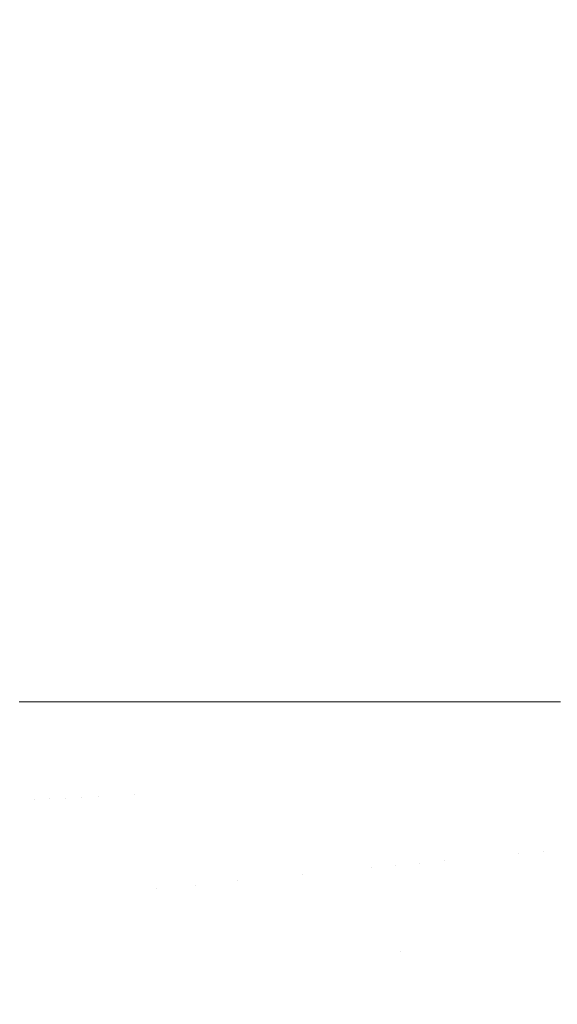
# Model space of a CAD drawing. Header units: centimetres. Extents: x -17.1 to 18.2, y 3.4 to 5.2.
# Tile 135 of 256: x -5.2225 to -5.1902, y 3.8821 to 3.9411. Entities that reach past the tile are written whole.
import ezdxf

# ---------------------------------------------------------------- set-up
doc = ezdxf.new("R2010")
doc.units = ezdxf.units.CM
doc.header["$LTSCALE"] = 2.54
doc.layers.add('Lucido design-1', color=7, linetype='Continuous')

# ---------------------------------------------------------------- blocks, each defined once
blk = doc.blocks.new('Gruppo-4-1')
at = {"color": 7, "linetype": 'Continuous', "lineweight": 9}
blk.add_3dface([(-17.020308, 5.100212, -1872.215514), (-17.020308, 3.500212, -1872.215514), (18.147234, 3.500212, -1872.215514), (18.147234, 5.100212, -1872.215514)], dxfattribs=at)
for points, invisible_edges in [([(-5.221656, 3.900212, -1872.662961), (-5.222509, 3.900212, -1872.665038), (-5.222509, 5.100212, -1872.665038), (-5.221835, 5.100212, -1872.663396)], 10), ([(-5.221835, 5.100212, -1872.663396), (-5.220696, 5.100212, -1872.660622), (-5.220696, 3.900212, -1872.660622), (-5.221656, 3.900212, -1872.662961)], 10), ([(-5.219801, 3.900212, -1872.658674), (-5.220696, 3.900212, -1872.660622), (-5.220696, 5.100212, -1872.660622), (-5.21976, 5.100212, -1872.658584)], 10), ([(-5.21976, 5.100212, -1872.658584), (-5.218797, 5.100212, -1872.656487), (-5.218797, 3.900212, -1872.656487), (-5.219801, 3.900212, -1872.658674)], 10), ([(-5.217794, 3.900212, -1872.654518), (-5.218797, 3.900212, -1872.656487), (-5.218797, 5.100212, -1872.656487), (-5.21755, 5.100212, -1872.654039)], 10), ([(-5.21755, 5.100212, -1872.654039), (-5.216831, 5.100212, -1872.652628), (-5.216831, 3.900212, -1872.652628), (-5.217794, 3.900212, -1872.654518)], 10), ([(-5.216831, 5.100212, -1872.652628), (-5.214814, 5.100212, -1872.649039), (-5.214814, 3.900212, -1872.649039), (-5.21564, 3.900212, -1872.65051)], 10), ([(-5.21564, 3.900212, -1872.65051), (-5.216831, 3.900212, -1872.652628), (-5.216831, 5.100212, -1872.652628)], 10), ([(-5.21276, 3.900212, -1872.645709), (-5.21335, 3.900212, -1872.646666), (-5.214814, 5.100212, -1872.649039), (-5.214014, 5.100212, -1872.647742)], 10), ([(-5.21335, 3.900212, -1872.646666), (-5.21452, 3.900212, -1872.648562), (-5.214814, 5.100212, -1872.649039)], 10), ([(-5.21452, 3.900212, -1872.648562), (-5.214814, 3.900212, -1872.649039), (-5.214814, 5.100212, -1872.649039)], 10), ([(-5.214014, 5.100212, -1872.647742), (-5.21276, 5.100212, -1872.645709), (-5.21276, 3.900212, -1872.645709)], 10), ([(-5.210681, 3.900212, -1872.642628), (-5.212155, 3.900212, -1872.644812), (-5.21276, 5.100212, -1872.645709), (-5.211537, 5.100212, -1872.643897)], 10), ([(-5.212155, 3.900212, -1872.644812), (-5.21276, 3.900212, -1872.645709), (-5.21276, 5.100212, -1872.645709)], 10), ([(-5.211537, 5.100212, -1872.643897), (-5.210681, 5.100212, -1872.642628), (-5.210681, 3.900212, -1872.642628)], 10), ([(-5.210681, 5.100212, -1872.642628), (-5.208588, 5.100212, -1872.639783), (-5.208588, 3.900212, -1872.639783), (-5.209667, 3.900212, -1872.64125)], 10), ([(-5.209667, 3.900212, -1872.64125), (-5.210681, 3.900212, -1872.642628), (-5.210681, 5.100212, -1872.642628)], 10), ([(-5.206489, 3.900212, -1872.637162), (-5.20707, 3.900212, -1872.637887), (-5.208588, 5.100212, -1872.639783), (-5.207691, 5.100212, -1872.638663)], 10), ([(-5.20707, 3.900212, -1872.637887), (-5.208588, 3.900212, -1872.639783), (-5.208588, 5.100212, -1872.639783)], 10), ([(-5.207691, 5.100212, -1872.638663), (-5.206489, 5.100212, -1872.637162), (-5.206489, 3.900212, -1872.637162)], 10), ([(-5.205729, 3.900212, -1872.636289), (-5.206489, 3.900212, -1872.637162), (-5.206489, 5.100212, -1872.637162), (-5.205063, 5.100212, -1872.635524)], 10), ([(-5.205063, 5.100212, -1872.635524), (-5.204368, 5.100212, -1872.634726), (-5.204368, 3.900212, -1872.634726), (-5.205729, 3.900212, -1872.636289)], 10), ([(-5.204368, 5.100212, -1872.634726), (-5.202277, 5.100212, -1872.632515), (-5.202277, 3.900212, -1872.632515), (-5.202977, 3.900212, -1872.633255)], 10), ([(-5.202977, 3.900212, -1872.633255), (-5.204368, 3.900212, -1872.634726), (-5.204368, 5.100212, -1872.634726)], 10), ([(-5.201568, 3.900212, -1872.631824), (-5.202277, 3.900212, -1872.632515), (-5.202277, 5.100212, -1872.632515), (-5.201061, 5.100212, -1872.63133)], 10), ([(-5.201061, 5.100212, -1872.63133), (-5.200197, 5.100212, -1872.630488), (-5.200197, 3.900212, -1872.630488), (-5.201568, 3.900212, -1872.631824)], 10), ([(-5.200197, 5.100212, -1872.630488), (-5.198131, 5.100212, -1872.628635), (-5.198131, 3.900212, -1872.628635), (-5.200147, 3.900212, -1872.630443)], 10), ([(-5.200147, 3.900212, -1872.630443), (-5.200197, 3.900212, -1872.630488), (-5.200197, 5.100212, -1872.630488)], 10), ([(-5.197227, 3.900212, -1872.627888), (-5.198131, 3.900212, -1872.628635), (-5.198131, 5.100212, -1872.628635), (-5.197032, 5.100212, -1872.627727)], 10), ([(-5.197032, 5.100212, -1872.627727), (-5.196082, 5.100212, -1872.626943), (-5.196082, 3.900212, -1872.626943), (-5.197227, 3.900212, -1872.627888)], 10), ([(-5.196082, 5.100212, -1872.626943), (-5.194051, 5.100212, -1872.625402), (-5.194051, 3.900212, -1872.625402), (-5.194259, 3.900212, -1872.625559)], 10), ([(-5.194259, 3.900212, -1872.625559), (-5.196082, 3.900212, -1872.626943), (-5.196082, 5.100212, -1872.626943)], 10), ([(-5.192038, 3.900212, -1872.624002), (-5.194051, 3.900212, -1872.625402), (-5.194051, 5.100212, -1872.625402), (-5.193016, 5.100212, -1872.624681)], 10), ([(-5.193016, 5.100212, -1872.624681), (-5.192038, 5.100212, -1872.624002), (-5.192038, 3.900212, -1872.624002)], 10), ([(-5.192038, 5.100212, -1872.624002), (-5.190045, 5.100212, -1872.622734), (-5.190045, 3.900212, -1872.622734), (-5.191234, 3.900212, -1872.62349)], 10), ([(-5.191234, 3.900212, -1872.62349), (-5.192038, 3.900212, -1872.624002), (-5.192038, 5.100212, -1872.624002)], 10), ([(-5.222546, 3.900212, -1872.665139), (-5.222486, 3.894297, -1872.665138), (-5.223315, 3.894257, -1872.66735)], 11), ([(-5.222486, 3.894297, -1872.665138), (-5.222546, 3.900212, -1872.665139), (-5.222509, 3.900212, -1872.665038)], 9), ([(-5.221617, 3.894338, -1872.662952), (-5.222486, 3.894297, -1872.665138), (-5.222509, 3.900212, -1872.665038)], 11), ([(-5.222509, 3.900212, -1872.665038), (-5.221656, 3.900212, -1872.662961), (-5.221617, 3.894338, -1872.662952)], 10), ([(-5.221656, 3.900212, -1872.662961), (-5.220696, 3.900212, -1872.660622), (-5.220709, 3.894382, -1872.660793)], 10), ([(-5.220709, 3.894382, -1872.660793), (-5.221617, 3.894338, -1872.662952), (-5.221656, 3.900212, -1872.662961)], 11), ([(-5.219762, 3.894427, -1872.658665), (-5.220709, 3.894382, -1872.660793), (-5.220696, 3.900212, -1872.660622)], 11), ([(-5.220696, 3.900212, -1872.660622), (-5.219801, 3.900212, -1872.658674), (-5.219762, 3.894427, -1872.658665)], 10), ([(-5.219801, 3.900212, -1872.658674), (-5.218797, 3.900212, -1872.656487), (-5.218776, 3.894474, -1872.656569)], 10), ([(-5.218776, 3.894474, -1872.656569), (-5.219762, 3.894427, -1872.658665), (-5.219801, 3.900212, -1872.658674)], 11), ([(-5.218797, 3.900212, -1872.656487), (-5.217794, 3.900212, -1872.654518), (-5.217754, 3.894523, -1872.654508)], 10), ([(-5.217754, 3.894523, -1872.654508), (-5.218776, 3.894474, -1872.656569), (-5.218797, 3.900212, -1872.656487)], 11), ([(-5.217754, 3.894523, -1872.654508), (-5.217794, 3.900212, -1872.654518), (-5.216831, 3.900212, -1872.652628)], 9), ([(-5.216831, 3.900212, -1872.652628), (-5.216694, 3.894574, -1872.652484), (-5.217754, 3.894523, -1872.654508)], 11), ([(-5.216694, 3.894574, -1872.652484), (-5.216831, 3.900212, -1872.652628), (-5.21564, 3.900212, -1872.65051), (-5.215599, 3.894627, -1872.6505)], 13), ([(-5.215599, 3.894627, -1872.6505), (-5.21564, 3.900212, -1872.65051), (-5.214814, 3.900212, -1872.649039)], 9), ([(-5.214814, 3.900212, -1872.649039), (-5.214288, 3.88898, -1872.648557), (-5.215599, 3.894627, -1872.6505)], 11), ([(-5.214814, 3.900212, -1872.649039), (-5.21452, 3.900212, -1872.648562), (-5.214288, 3.88898, -1872.648557)], 10), ([(-5.213126, 3.889093, -1872.646657), (-5.214288, 3.88898, -1872.648557), (-5.21452, 3.900212, -1872.648562), (-5.21335, 3.900212, -1872.646666)], 11), ([(-5.213126, 3.889093, -1872.646657), (-5.21335, 3.900212, -1872.646666), (-5.21276, 3.900212, -1872.645709)], 9), ([(-5.211932, 3.88921, -1872.644803), (-5.213126, 3.889093, -1872.646657), (-5.21276, 3.900212, -1872.645709)], 11), ([(-5.21276, 3.900212, -1872.645709), (-5.212155, 3.900212, -1872.644812), (-5.211932, 3.88921, -1872.644803)], 10), ([(-5.210707, 3.889329, -1872.642997), (-5.211932, 3.88921, -1872.644803), (-5.212155, 3.900212, -1872.644812), (-5.210681, 3.900212, -1872.642628)], 11), ([(-5.209452, 3.889452, -1872.641239), (-5.210707, 3.889329, -1872.642997), (-5.210681, 3.900212, -1872.642628)], 11), ([(-5.210681, 3.900212, -1872.642628), (-5.209667, 3.900212, -1872.64125), (-5.209452, 3.889452, -1872.641239)], 10), ([(-5.209452, 3.889452, -1872.641239), (-5.209667, 3.900212, -1872.64125), (-5.208588, 3.900212, -1872.639783)], 9), ([(-5.208588, 3.900212, -1872.639783), (-5.208168, 3.889577, -1872.639533), (-5.209452, 3.889452, -1872.641239)], 11), ([(-5.208588, 3.900212, -1872.639783), (-5.20707, 3.900212, -1872.637887), (-5.206856, 3.889705, -1872.637879), (-5.208168, 3.889577, -1872.639533)], 14), ([(-5.206856, 3.889705, -1872.637879), (-5.20707, 3.900212, -1872.637887), (-5.206489, 3.900212, -1872.637162)], 9), ([(-5.205519, 3.889835, -1872.636279), (-5.206856, 3.889705, -1872.637879), (-5.206489, 3.900212, -1872.637162)], 11), ([(-5.206489, 3.900212, -1872.637162), (-5.205729, 3.900212, -1872.636289), (-5.205519, 3.889835, -1872.636279)], 10), ([(-5.205729, 3.900212, -1872.636289), (-5.204368, 3.900212, -1872.634726), (-5.204156, 3.889968, -1872.634734), (-5.205519, 3.889835, -1872.636279)], 14), ([(-5.202771, 3.890103, -1872.633245), (-5.204156, 3.889968, -1872.634734), (-5.204368, 3.900212, -1872.634726), (-5.202977, 3.900212, -1872.633255)], 11), ([(-5.202771, 3.890103, -1872.633245), (-5.202977, 3.900212, -1872.633255), (-5.202277, 3.900212, -1872.632515)], 9), ([(-5.201365, 3.89024, -1872.631814), (-5.202771, 3.890103, -1872.633245), (-5.202277, 3.900212, -1872.632515)], 11), ([(-5.202277, 3.900212, -1872.632515), (-5.201568, 3.900212, -1872.631824), (-5.201365, 3.89024, -1872.631814)], 10), ([(-5.199938, 3.89038, -1872.630442), (-5.201365, 3.89024, -1872.631814), (-5.201568, 3.900212, -1872.631824), (-5.200197, 3.900212, -1872.630488)], 11), ([(-5.200197, 3.900212, -1872.630488), (-5.200147, 3.900212, -1872.630443), (-5.199938, 3.89038, -1872.630442)], 10), ([(-5.200147, 3.900212, -1872.630443), (-5.198131, 3.900212, -1872.628635), (-5.198493, 3.89052, -1872.62913), (-5.199938, 3.89038, -1872.630442)], 14), ([(-5.197031, 3.890663, -1872.627877), (-5.198493, 3.89052, -1872.62913), (-5.198131, 3.900212, -1872.628635)], 11), ([(-5.198131, 3.900212, -1872.628635), (-5.197227, 3.900212, -1872.627888), (-5.197031, 3.890663, -1872.627877)], 10), ([(-5.197031, 3.890663, -1872.627877), (-5.197227, 3.900212, -1872.627888), (-5.196082, 3.900212, -1872.626943)], 9), ([(-5.196082, 3.900212, -1872.626943), (-5.195554, 3.890807, -1872.626686), (-5.197031, 3.890663, -1872.627877)], 11), ([(-5.194064, 3.890952, -1872.625555), (-5.195554, 3.890807, -1872.626686), (-5.196082, 3.900212, -1872.626943), (-5.194259, 3.900212, -1872.625559)], 11), ([(-5.194064, 3.890952, -1872.625555), (-5.194259, 3.900212, -1872.625559), (-5.194051, 3.900212, -1872.625402)], 9), ([(-5.192561, 3.891099, -1872.624487), (-5.194064, 3.890952, -1872.625555), (-5.194051, 3.900212, -1872.625402)], 11), ([(-5.194051, 3.900212, -1872.625402), (-5.192038, 3.900212, -1872.624002), (-5.192561, 3.891099, -1872.624487)], 10), ([(-5.191048, 3.891246, -1872.62348), (-5.192561, 3.891099, -1872.624487), (-5.192038, 3.900212, -1872.624002)], 11), ([(-5.192038, 3.900212, -1872.624002), (-5.191234, 3.900212, -1872.62349), (-5.191048, 3.891246, -1872.62348)], 10), ([(-5.191234, 3.900212, -1872.62349), (-5.190045, 3.900212, -1872.622734), (-5.189527, 3.891395, -1872.622535), (-5.191048, 3.891246, -1872.62348)], 14), ([(-5.215599, 3.894627, -1872.6505), (-5.215416, 3.88887, -1872.6505), (-5.216509, 3.888764, -1872.652484), (-5.216694, 3.894574, -1872.652484)], 15), ([(-5.214288, 3.88898, -1872.648557), (-5.215416, 3.88887, -1872.6505), (-5.215599, 3.894627, -1872.6505)], 11), ([(-5.223315, 3.894257, -1872.66735), (-5.222486, 3.894297, -1872.665138), (-5.222291, 3.8882, -1872.665138), (-5.223119, 3.888119, -1872.66735)], 15), ([(-5.221424, 3.888284, -1872.662952), (-5.222291, 3.8882, -1872.665138), (-5.222486, 3.894297, -1872.665138), (-5.221617, 3.894338, -1872.662952)], 15), ([(-5.221617, 3.894338, -1872.662952), (-5.220709, 3.894382, -1872.660793), (-5.220517, 3.888373, -1872.660793), (-5.221424, 3.888284, -1872.662952)], 15), ([(-5.219571, 3.888465, -1872.658665), (-5.220517, 3.888373, -1872.660793), (-5.220709, 3.894382, -1872.660793), (-5.219762, 3.894427, -1872.658665)], 15), ([(-5.219762, 3.894427, -1872.658665), (-5.218776, 3.894474, -1872.656569), (-5.218588, 3.888561, -1872.656569), (-5.219571, 3.888465, -1872.658665)], 15), ([(-5.217567, 3.88866, -1872.654508), (-5.218588, 3.888561, -1872.656569), (-5.218776, 3.894474, -1872.656569), (-5.217754, 3.894523, -1872.654508)], 15), ([(-5.217754, 3.894523, -1872.654508), (-5.216694, 3.894574, -1872.652484), (-5.216509, 3.888764, -1872.652484), (-5.217567, 3.88866, -1872.654508)], 15), ([(-5.194064, 3.890952, -1872.625555), (-5.192561, 3.891099, -1872.624487), (-5.191927, 3.881442, -1872.624487), (-5.193419, 3.88114, -1872.625555)], 15), ([(-5.190425, 3.881746, -1872.62348), (-5.191927, 3.881442, -1872.624487), (-5.192561, 3.891099, -1872.624487), (-5.191048, 3.891246, -1872.62348)], 15), ([(-5.191048, 3.891246, -1872.62348), (-5.189527, 3.891395, -1872.622535), (-5.188913, 3.882051, -1872.622535), (-5.190425, 3.881746, -1872.62348)], 15), ([(-5.199661, 3.885242, -1872.630442), (-5.199938, 3.89038, -1872.630442), (-5.198493, 3.89052, -1872.62913)], 11), ([(-5.198493, 3.89052, -1872.62913), (-5.197819, 3.880251, -1872.62913), (-5.199661, 3.885242, -1872.630442)], 11), ([(-5.196367, 3.880544, -1872.627877), (-5.197819, 3.880251, -1872.62913), (-5.198493, 3.89052, -1872.62913), (-5.197031, 3.890663, -1872.627877)], 15), ([(-5.197031, 3.890663, -1872.627877), (-5.195554, 3.890807, -1872.626686), (-5.1949, 3.880841, -1872.626686), (-5.196367, 3.880544, -1872.627877)], 15), ([(-5.193419, 3.88114, -1872.625555), (-5.1949, 3.880841, -1872.626686), (-5.195554, 3.890807, -1872.626686), (-5.194064, 3.890952, -1872.625555)], 15), ([(-5.205226, 3.884414, -1872.636279), (-5.205519, 3.889835, -1872.636279), (-5.204156, 3.889968, -1872.634734), (-5.203867, 3.884616, -1872.634734)], 15), ([(-5.203867, 3.884616, -1872.634734), (-5.204156, 3.889968, -1872.634734), (-5.202771, 3.890103, -1872.633245), (-5.202486, 3.884821, -1872.633245)], 15), ([(-5.202486, 3.884821, -1872.633245), (-5.202771, 3.890103, -1872.633245), (-5.201365, 3.89024, -1872.631814), (-5.201083, 3.88503, -1872.631814)], 15), ([(-5.201083, 3.88503, -1872.631814), (-5.201365, 3.89024, -1872.631814), (-5.199938, 3.89038, -1872.630442), (-5.199661, 3.885242, -1872.630442)], 15), ([(-5.211622, 3.883461, -1872.644803), (-5.211932, 3.88921, -1872.644803), (-5.210707, 3.889329, -1872.642997), (-5.2104, 3.883643, -1872.642997)], 15), ([(-5.2104, 3.883643, -1872.642997), (-5.210707, 3.889329, -1872.642997), (-5.209452, 3.889452, -1872.641239), (-5.209148, 3.88383, -1872.641239)], 15), ([(-5.209148, 3.88383, -1872.641239), (-5.209452, 3.889452, -1872.641239), (-5.208168, 3.889577, -1872.639533), (-5.207867, 3.88402, -1872.639533)], 15), ([(-5.207867, 3.88402, -1872.639533), (-5.208168, 3.889577, -1872.639533), (-5.206856, 3.889705, -1872.637879), (-5.20656, 3.884215, -1872.637879)], 15), ([(-5.20656, 3.884215, -1872.637879), (-5.206856, 3.889705, -1872.637879), (-5.205519, 3.889835, -1872.636279), (-5.205226, 3.884414, -1872.636279)], 15), ([(-5.217567, 3.88866, -1872.654508), (-5.216509, 3.888764, -1872.652484), (-5.216186, 3.882782, -1872.652484), (-5.217241, 3.882625, -1872.654508)], 15), ([(-5.216186, 3.882782, -1872.652484), (-5.216509, 3.888764, -1872.652484), (-5.215416, 3.88887, -1872.6505), (-5.215096, 3.882944, -1872.6505)], 15), ([(-5.215096, 3.882944, -1872.6505), (-5.215416, 3.88887, -1872.6505), (-5.214288, 3.88898, -1872.648557), (-5.213971, 3.883112, -1872.648557)], 15), ([(-5.213971, 3.883112, -1872.648557), (-5.214288, 3.88898, -1872.648557), (-5.213126, 3.889093, -1872.646657), (-5.212813, 3.883284, -1872.646657)], 15), ([(-5.212813, 3.883284, -1872.646657), (-5.213126, 3.889093, -1872.646657), (-5.211932, 3.88921, -1872.644803), (-5.211622, 3.883461, -1872.644803)], 15), ([(-5.223119, 3.888119, -1872.66735), (-5.222291, 3.8882, -1872.665138), (-5.221952, 3.881923, -1872.665138), (-5.222778, 3.8818, -1872.66735)], 15), ([(-5.221087, 3.882052, -1872.662952), (-5.221952, 3.881923, -1872.665138), (-5.222291, 3.8882, -1872.665138), (-5.221424, 3.888284, -1872.662952)], 15), ([(-5.221424, 3.888284, -1872.662952), (-5.220517, 3.888373, -1872.660793), (-5.220183, 3.882187, -1872.660793), (-5.221087, 3.882052, -1872.662952)], 15), ([(-5.21924, 3.882327, -1872.658665), (-5.220183, 3.882187, -1872.660793), (-5.220517, 3.888373, -1872.660793), (-5.219571, 3.888465, -1872.658665)], 15), ([(-5.219571, 3.888465, -1872.658665), (-5.218588, 3.888561, -1872.656569), (-5.218259, 3.882473, -1872.656569), (-5.21924, 3.882327, -1872.658665)], 15), ([(-5.217241, 3.882625, -1872.654508), (-5.218259, 3.882473, -1872.656569), (-5.218588, 3.888561, -1872.656569), (-5.217567, 3.88866, -1872.654508)], 15), ([(-5.199661, 3.885242, -1872.630442), (-5.199254, 3.87996, -1872.630442), (-5.200671, 3.879674, -1872.631814), (-5.201083, 3.88503, -1872.631814)], 15), ([(-5.197819, 3.880251, -1872.62913), (-5.199254, 3.87996, -1872.630442), (-5.199661, 3.885242, -1872.630442)], 11), ([(-5.203867, 3.884616, -1872.634734), (-5.203444, 3.879113, -1872.634734), (-5.204797, 3.87884, -1872.636279), (-5.205226, 3.884414, -1872.636279)], 15), ([(-5.202486, 3.884821, -1872.633245), (-5.202068, 3.879391, -1872.633245), (-5.203444, 3.879113, -1872.634734), (-5.203867, 3.884616, -1872.634734)], 15), ([(-5.201083, 3.88503, -1872.631814), (-5.200671, 3.879674, -1872.631814), (-5.202068, 3.879391, -1872.633245), (-5.202486, 3.884821, -1872.633245)], 15), ([(-5.207867, 3.88402, -1872.639533), (-5.207428, 3.878307, -1872.639533), (-5.208703, 3.87805, -1872.641239), (-5.209148, 3.88383, -1872.641239)], 15), ([(-5.20656, 3.884215, -1872.637879), (-5.206125, 3.878571, -1872.637879), (-5.207428, 3.878307, -1872.639533), (-5.207867, 3.88402, -1872.639533)], 15), ([(-5.205226, 3.884414, -1872.636279), (-5.204797, 3.87884, -1872.636279), (-5.206125, 3.878571, -1872.637879), (-5.20656, 3.884215, -1872.637879)], 15), ([(-5.211622, 3.883461, -1872.644803), (-5.211167, 3.877551, -1872.644803), (-5.212353, 3.877311, -1872.646657), (-5.212813, 3.883284, -1872.646657)], 15), ([(-5.2104, 3.883643, -1872.642997), (-5.20995, 3.877797, -1872.642997), (-5.211167, 3.877551, -1872.644803), (-5.211622, 3.883461, -1872.644803)], 15), ([(-5.209148, 3.88383, -1872.641239), (-5.208703, 3.87805, -1872.641239), (-5.20995, 3.877797, -1872.642997), (-5.2104, 3.883643, -1872.642997)], 15), ([(-5.215096, 3.882944, -1872.6505), (-5.214627, 3.876852, -1872.6505), (-5.215713, 3.876632, -1872.652484), (-5.216186, 3.882782, -1872.652484)], 15), ([(-5.213971, 3.883112, -1872.648557), (-5.213507, 3.877078, -1872.648557), (-5.214627, 3.876852, -1872.6505), (-5.215096, 3.882944, -1872.6505)], 15), ([(-5.212813, 3.883284, -1872.646657), (-5.212353, 3.877311, -1872.646657), (-5.213507, 3.877078, -1872.648557), (-5.213971, 3.883112, -1872.648557)], 15), ([(-5.218754, 3.876017, -1872.658665), (-5.219693, 3.875827, -1872.660793), (-5.220183, 3.882187, -1872.660793), (-5.21924, 3.882327, -1872.658665)], 15), ([(-5.21924, 3.882327, -1872.658665), (-5.218259, 3.882473, -1872.656569), (-5.217777, 3.876215, -1872.656569), (-5.218754, 3.876017, -1872.658665)], 15), ([(-5.216763, 3.87642, -1872.654508), (-5.217777, 3.876215, -1872.656569), (-5.218259, 3.882473, -1872.656569), (-5.217241, 3.882625, -1872.654508)], 15), ([(-5.217241, 3.882625, -1872.654508), (-5.216186, 3.882782, -1872.652484), (-5.215713, 3.876632, -1872.652484), (-5.216763, 3.87642, -1872.654508)], 15), ([(-5.220594, 3.875645, -1872.662952), (-5.221456, 3.875471, -1872.665138), (-5.221952, 3.881923, -1872.665138), (-5.221087, 3.882052, -1872.662952)], 15), ([(-5.221087, 3.882052, -1872.662952), (-5.220183, 3.882187, -1872.660793), (-5.219693, 3.875827, -1872.660793), (-5.220594, 3.875645, -1872.662952)], 15)]:
    blk.add_3dface(points, dxfattribs=dict(at, invisible_edges=invisible_edges))
blk = doc.blocks.new('Gruppo-5-1')
at = {"color": 7}
blk.add_blockref('Gruppo-4-1', (0, 0), dxfattribs=at)

msp = doc.modelspace()

# ---------------------------------------------------------------- block references
at = {"layer": 'Lucido design-1', "color": 7}
msp.add_blockref('Gruppo-5-1', (0, 0), dxfattribs=at)

doc.saveas('drawing.dxf')
